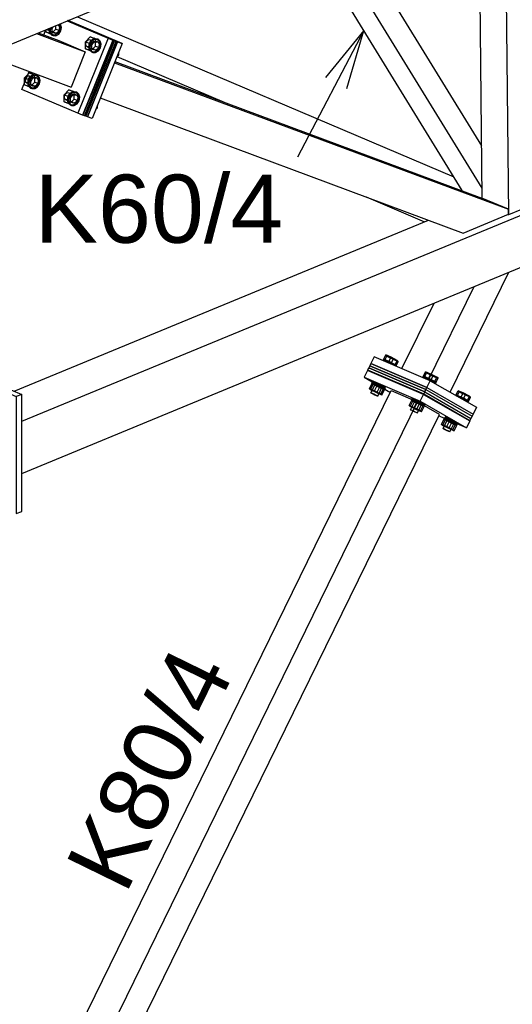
# Model space of a CAD drawing. Header units: millimetres. Extents: x 30 to 208467, y 44 to 15445.
# Tile 40 of 61: x 129487 to 130522, y 6428 to 8498. Entities that reach past the tile are written whole.
import ezdxf

# ---------------------------------------------------------------- set-up
doc = ezdxf.new("R2010")
doc.units = ezdxf.units.MM
doc.styles.add('Arial', font='ARIAL.TTF', dxfattribs={"height": 0.2})

# ---------------------------------------------------------------- blocks, each defined once
blk = doc.blocks.new('Bolt-22532 - 21771')
at = {"color": 7}
for p, q in [((130250.6, 7781.1), (130251.7, 7783.5)), ((130252.4, 7783.7), (130251.7, 7783.5)), ((130251.7, 7783.5), (130254.6, 7781.6)), ((130251.9, 7783.9), (130256.3, 7792.9)), ((130262.7, 7779.3), (130251.9, 7783.9)), ((130254.2, 7781.8), (130251.9, 7783.9)), ((130256.5, 7782.1), (130252.4, 7783.7)), ((130254.2, 7781.8), (130258.6, 7790.7)), ((130267.1, 7788.3), (130256.3, 7792.9)), ((130256.3, 7792.9), (130258.6, 7790.7)), ((130258.6, 7790.7), (130271.7, 7784)), ((130262.7, 7779.3), (130267.1, 7788.3)), ((130280.2, 7781.5), (130267.1, 7788.3)), ((130267.3, 7775), (130271.7, 7784)), ((130271.7, 7784), (130282.5, 7779.4)), ((130267.3, 7775), (130254.2, 7781.8)), ((130254.6, 7781.6), (130260.3, 7778.5)), ((130262.8, 7779.2), (130256.5, 7782.1)), ((130256.9, 7778.5), (130257.9, 7780.5)), ((130258.3, 7780.6), (130257.9, 7780.5)), ((130257.9, 7780.5), (130259.5, 7779.5)), ((130260.4, 7779.8), (130258.3, 7780.6)), ((130259.5, 7779.5), (130262.5, 7777.9)), ((130260.3, 7778.5), (130267.2, 7775.1)), ((130263.8, 7778.3), (130260.4, 7779.8)), ((130262.5, 7777.9), (130266.2, 7776)), ((130275.8, 7772.5), (130262.7, 7779.3)), ((130269.8, 7775.8), (130262.8, 7779.2)), ((130267.5, 7776.4), (130263.8, 7778.3)), ((130266.2, 7776), (130269.6, 7774.5)), ((130267.2, 7775.1), (130273.6, 7772.2)), ((130278.1, 7770.4), (130267.3, 7775)), ((130270.6, 7774.8), (130267.5, 7776.4)), ((130269.6, 7774.5), (130271.7, 7773.7)), ((130275.4, 7772.7), (130269.8, 7775.8)), ((130272.1, 7773.8), (130270.6, 7774.8)), ((130271.4, 7772.3), (130272.1, 7773.8)), ((130271.7, 7773.7), (130272.1, 7773.8)), ((130273.6, 7772.2), (130277.6, 7770.6)), ((130278.3, 7770.8), (130275.4, 7772.7)), ((130275.8, 7772.5), (130280.2, 7781.5)), ((130275.8, 7772.5), (130278.1, 7770.4)), ((130277.6, 7770.6), (130278.3, 7770.8)), ((130277.7, 7769.6), (130278.3, 7770.8)), ((130278.1, 7770.4), (130282.5, 7779.4)), ((130282.5, 7779.4), (130280.2, 7781.5)), ((130333.9, 7745.7), (130335.1, 7748)), ((130335.8, 7748.2), (130335.1, 7748)), ((130335.1, 7748), (130337.9, 7746.1)), ((130335.3, 7748.4), (130339.6, 7757.4)), ((130346.1, 7743.8), (130335.3, 7748.4)), ((130337.5, 7746.3), (130335.3, 7748.4)), ((130339.8, 7746.6), (130335.8, 7748.2)), ((130337.5, 7746.3), (130341.9, 7755.2)), ((130350.6, 7739.5), (130337.5, 7746.3)), ((130337.9, 7746.1), (130343.6, 7743)), ((130350.5, 7752.8), (130339.6, 7757.4)), ((130339.6, 7757.4), (130341.9, 7755.2)), ((130346.2, 7743.7), (130339.8, 7746.6)), ((130340.3, 7743), (130341.3, 7745)), ((130341.6, 7745.1), (130341.3, 7745)), ((130341.3, 7745), (130342.8, 7744)), ((130343.8, 7744.3), (130341.6, 7745.1)), ((130341.9, 7755.2), (130355, 7748.5)), ((130342.8, 7744), (130345.8, 7742.4)), ((130343.6, 7743), (130350.6, 7739.6)), ((130347.2, 7742.8), (130343.8, 7744.3)), ((130345.8, 7742.4), (130349.5, 7740.6)), ((130346.1, 7743.8), (130350.5, 7752.8)), ((130359.2, 7737.1), (130346.1, 7743.8)), ((130353.1, 7740.3), (130346.2, 7743.7)), ((130350.9, 7740.9), (130347.2, 7742.8)), ((130363.6, 7746), (130350.5, 7752.8)), ((130350.6, 7739.5), (130355, 7748.5)), ((130355, 7748.5), (130365.9, 7743.9)), ((130359.2, 7737.1), (130363.6, 7746)), ((130361.5, 7734.9), (130365.9, 7743.9)), ((130365.9, 7743.9), (130363.6, 7746)), ((130221.6, 7722.1), (130227.3, 7733.7)), ((130232.4, 7717.4), (130221.6, 7722.1)), ((130223.9, 7719.9), (130221.6, 7722.1)), ((130223.9, 7719.9), (130229.6, 7731.6)), ((130225, 7713.3), (130235.1, 7733.9)), ((130227.1, 7733.3), (130228.9, 7736.8)), ((130227.1, 7733.3), (130227.8, 7733.5)), ((130230, 7731.4), (130227.1, 7733.3)), ((130238.2, 7729.1), (130227.3, 7733.7)), ((130227.3, 7733.7), (130229.6, 7731.6)), ((130227.8, 7733.5), (130231.9, 7731.9)), ((130229.6, 7737), (130228.9, 7736.8)), ((130228.9, 7736.8), (130231.8, 7735)), ((130233.6, 7735.5), (130229.6, 7737)), ((130229.6, 7731.6), (130242.7, 7724.8)), ((130235.7, 7728.3), (130230, 7731.4)), ((130231.8, 7735), (130237.4, 7731.9)), ((130231.9, 7731.9), (130238.2, 7729)), ((130232.4, 7717.4), (130238.2, 7729.1)), ((130240, 7732.6), (130233.6, 7735.5)), ((130233.7, 7734.6), (130233.9, 7734.7)), ((130234.2, 7734.2), (130233.7, 7734.6)), ((130233.9, 7734.7), (130235, 7734.4)), ((130235.6, 7733.3), (130234.2, 7734.2)), ((130235, 7734.4), (130236.8, 7733.7)), ((130237.6, 7732.2), (130235.6, 7733.3)), ((130242.6, 7724.9), (130235.7, 7728.3)), ((130236.8, 7733.7), (130239.1, 7732.6)), ((130237, 7713.1), (130242.7, 7724.8)), ((130237.4, 7731.9), (130244.4, 7728.5)), ((130240, 7731), (130237.6, 7732.2)), ((130251.3, 7722.3), (130238.2, 7729.1)), ((130238.2, 7729), (130245.2, 7725.6)), ((130239.1, 7732.6), (130241.7, 7731.4)), ((130239.2, 7706.5), (130249.3, 7727.2)), ((130246.9, 7729.2), (130240, 7732.6)), ((130242.7, 7729.6), (130240, 7731)), ((130241.7, 7731.4), (130244.3, 7730.1)), ((130249, 7722), (130242.6, 7724.9)), ((130245.3, 7728.4), (130242.7, 7729.6)), ((130242.7, 7724.8), (130253.5, 7720.2)), ((130244.3, 7730.1), (130246.8, 7728.8)), ((130244.4, 7728.5), (130250.7, 7725.6)), ((130245.2, 7725.6), (130250.9, 7722.5)), ((130247.6, 7727.4), (130245.3, 7728.4)), ((130245.6, 7710.7), (130251.3, 7722.3)), ((130246.8, 7728.8), (130248.8, 7727.7)), ((130252.6, 7726.1), (130246.9, 7729.2)), ((130249.4, 7726.7), (130247.6, 7727.4)), ((130248.8, 7727.7), (130250.1, 7726.9)), ((130253, 7720.4), (130249, 7722)), ((130250.4, 7726.3), (130249.4, 7726.7)), ((130250.1, 7726.9), (130250.7, 7726.4)), ((130250.7, 7726.4), (130250.4, 7726.3)), ((130250.7, 7725.6), (130254.8, 7724)), ((130250.9, 7722.5), (130253.7, 7720.6)), ((130253.5, 7720.2), (130251.3, 7722.3)), ((130255.5, 7724.2), (130252.6, 7726.1)), ((130253.7, 7720.6), (130253, 7720.4)), ((130253.7, 7720.6), (130255.5, 7724.2)), ((130254.8, 7724), (130255.5, 7724.2)), ((130349.5, 7740.6), (130352.9, 7739)), ((130350.6, 7739.6), (130356.9, 7736.7)), ((130361.5, 7734.9), (130350.6, 7739.5)), ((130353.9, 7739.3), (130350.9, 7740.9)), ((130352.9, 7739), (130355.1, 7738.2)), ((130358.8, 7737.2), (130353.1, 7740.3)), ((130355.5, 7738.3), (130353.9, 7739.3)), ((130354.4, 7736.2), (130355.5, 7738.3)), ((130355.1, 7738.2), (130355.5, 7738.3)), ((130356.9, 7736.7), (130361, 7735.2)), ((130361.7, 7735.4), (130358.8, 7737.2)), ((130359.2, 7737.1), (130361.5, 7734.9)), ((130360.4, 7732.8), (130361.7, 7735.4)), ((130361, 7735.2), (130361.7, 7735.4)), ((130237, 7713.1), (130223.9, 7719.9)), ((130225, 7713.3), (130225.4, 7713.4)), ((130226.5, 7712.3), (130225, 7713.3)), ((130225.4, 7713.4), (130227.5, 7712.6)), ((130229.6, 7710.6), (130226.5, 7712.3)), ((130227.5, 7712.6), (130230.9, 7711)), ((130233.3, 7708.8), (130229.6, 7710.6)), ((130230.9, 7711), (130234.6, 7709.2)), ((130245.6, 7710.7), (130232.4, 7717.4)), ((130236.7, 7707.3), (130233.3, 7708.8)), ((130234.6, 7709.2), (130237.7, 7707.5)), ((130238.8, 7706.4), (130236.7, 7707.3)), ((130247.8, 7708.5), (130237, 7713.1)), ((130237.7, 7707.5), (130239.2, 7706.5)), ((130239.2, 7706.5), (130238.8, 7706.4)), ((130245.6, 7710.7), (130247.8, 7708.5)), ((130247.8, 7708.5), (130253.5, 7720.2)), ((130310.5, 7697.8), (130312.2, 7701.4)), ((130312.9, 7701.6), (130312.2, 7701.4)), ((130312.2, 7701.4), (130315.1, 7699.5)), ((130317, 7700), (130312.9, 7701.6)), ((130323.4, 7697.1), (130317, 7700)), ((130403.3, 7708), (130403.5, 7708.4)), ((130404.1, 7708.6), (130403.5, 7708.4)), ((130403.5, 7708.4), (130406.3, 7706.5)), ((130403.7, 7708.8), (130408, 7717.8)), ((130414.5, 7704.2), (130403.7, 7708.8)), ((130405.9, 7706.7), (130403.7, 7708.8)), ((130408.2, 7707), (130404.1, 7708.6)), ((130405.9, 7706.7), (130410.3, 7715.7)), ((130419, 7699.9), (130405.9, 7706.7)), ((130406.3, 7706.5), (130412, 7703.5)), ((130418.9, 7713.2), (130408, 7717.8)), ((130408, 7717.8), (130410.3, 7715.7)), ((130414.6, 7704.2), (130408.2, 7707)), ((130409.2, 7704.5), (130409.7, 7705.5)), ((130410, 7705.6), (130409.7, 7705.5)), ((130409.7, 7705.5), (130411.2, 7704.4)), ((130412.2, 7704.7), (130410, 7705.6)), ((130410.3, 7715.7), (130423.4, 7708.9)), ((130411.2, 7704.4), (130414.2, 7702.8)), ((130412, 7703.5), (130419, 7700)), ((130415.6, 7703.2), (130412.2, 7704.7)), ((130414.2, 7702.8), (130417.9, 7701)), ((130414.5, 7704.2), (130418.9, 7713.2)), ((130427.6, 7697.5), (130414.5, 7704.2)), ((130421.5, 7700.7), (130414.6, 7704.2)), ((130419.3, 7701.4), (130415.6, 7703.2)), ((130417.9, 7701), (130421.3, 7699.4)), ((130432, 7706.4), (130418.9, 7713.2)), ((130419, 7699.9), (130423.4, 7708.9)), ((130419, 7700), (130425.3, 7697.1)), ((130429.9, 7695.3), (130419, 7699.9)), ((130422.3, 7699.7), (130419.3, 7701.4)), ((130427.2, 7697.6), (130421.5, 7700.7)), ((130423.9, 7698.7), (130422.3, 7699.7)), ((130423.4, 7708.9), (130434.3, 7704.3)), ((130427.6, 7697.5), (130432, 7706.4)), ((130429.9, 7695.3), (130434.3, 7704.3)), ((130434.3, 7704.3), (130432, 7706.4)), ((130305, 7686.6), (130310.7, 7698.2)), ((130315.8, 7682), (130305, 7686.6)), ((130307.3, 7684.4), (130305, 7686.6)), ((130307.3, 7684.4), (130313, 7696.1)), ((130320.4, 7677.7), (130307.3, 7684.4)), ((130308.4, 7677.8), (130318.5, 7698.4)), ((130310.5, 7697.8), (130311.2, 7698)), ((130313.4, 7695.9), (130310.5, 7697.8)), ((130321.5, 7693.6), (130310.7, 7698.2)), ((130310.7, 7698.2), (130313, 7696.1)), ((130311.2, 7698), (130315.2, 7696.4)), ((130313, 7696.1), (130326.1, 7689.3)), ((130319, 7692.8), (130313.4, 7695.9)), ((130315.1, 7699.5), (130320.8, 7696.4)), ((130315.2, 7696.4), (130321.6, 7693.5)), ((130315.8, 7682), (130321.5, 7693.6)), ((130328.9, 7675.2), (130315.8, 7682)), ((130317.6, 7698.7), (130317, 7699.2)), ((130317, 7699.2), (130317.3, 7699.2)), ((130317.3, 7699.2), (130318.4, 7698.9)), ((130318.9, 7697.9), (130317.6, 7698.7)), ((130318.4, 7698.9), (130320.1, 7698.2)), ((130320.9, 7696.8), (130318.9, 7697.9)), ((130326, 7689.4), (130319, 7692.8)), ((130320.1, 7698.2), (130322.4, 7697.2)), ((130320.4, 7677.7), (130326.1, 7689.3)), ((130320.8, 7696.4), (130327.7, 7693)), ((130323.4, 7695.5), (130320.9, 7696.8)), ((130334.6, 7686.9), (130321.5, 7693.6)), ((130321.6, 7693.5), (130328.5, 7690.1)), ((130322.4, 7697.2), (130325, 7695.9)), ((130322.5, 7671.1), (130332.6, 7691.7)), ((130330.3, 7693.7), (130323.4, 7697.1)), ((130326, 7694.2), (130323.4, 7695.5)), ((130325, 7695.9), (130327.7, 7694.6)), ((130328.7, 7692.9), (130326, 7694.2)), ((130332.3, 7686.5), (130326, 7689.4)), ((130326.1, 7689.3), (130336.9, 7684.7)), ((130327.7, 7694.6), (130330.2, 7693.3)), ((130327.7, 7693), (130334.1, 7690.1)), ((130328.5, 7690.1), (130334.2, 7687)), ((130331, 7691.9), (130328.7, 7692.9)), ((130328.9, 7675.2), (130334.6, 7686.9)), ((130330.2, 7693.3), (130332.1, 7692.2)), ((130336, 7690.6), (130330.3, 7693.7)), ((130332.7, 7691.2), (130331, 7691.9)), ((130331.2, 7673.1), (130336.9, 7684.7)), ((130332.1, 7692.2), (130333.5, 7691.4)), ((130336.4, 7685), (130332.3, 7686.5)), ((130333.8, 7690.9), (130332.7, 7691.2)), ((130333.5, 7691.4), (130334.1, 7690.9)), ((130334.1, 7690.9), (130333.8, 7690.9)), ((130334.1, 7690.1), (130338.2, 7688.5)), ((130334.2, 7687), (130337.1, 7685.1)), ((130336.9, 7684.7), (130334.6, 7686.9)), ((130338.8, 7688.7), (130336, 7690.6)), ((130337.1, 7685.1), (130336.4, 7685)), ((130337.1, 7685.1), (130338.8, 7688.7)), ((130338.2, 7688.5), (130338.8, 7688.7)), ((130421.3, 7699.4), (130423.5, 7698.6)), ((130422.8, 7696.6), (130423.9, 7698.7)), ((130423.5, 7698.6), (130423.9, 7698.7)), ((130425.3, 7697.1), (130429.4, 7695.6)), ((130430.1, 7695.8), (130427.2, 7697.6)), ((130427.6, 7697.5), (130429.9, 7695.3)), ((130428.8, 7693.2), (130430.1, 7695.8)), ((130429.4, 7695.6), (130430.1, 7695.8)), ((130308.4, 7677.8), (130308.7, 7677.9)), ((130309.9, 7676.8), (130308.4, 7677.8)), ((130308.7, 7677.9), (130310.9, 7677.1)), ((130312.9, 7675.2), (130309.9, 7676.8)), ((130310.9, 7677.1), (130314.3, 7675.5)), ((130316.6, 7673.3), (130312.9, 7675.2)), ((130314.3, 7675.5), (130318, 7673.7)), ((130320, 7671.8), (130316.6, 7673.3)), ((130318, 7673.7), (130321, 7672.1)), ((130322.2, 7671), (130320, 7671.8)), ((130331.2, 7673.1), (130320.4, 7677.7)), ((130321, 7672.1), (130322.5, 7671.1)), ((130322.5, 7671.1), (130322.2, 7671)), ((130328.9, 7675.2), (130331.2, 7673.1)), ((130373.4, 7647), (130379.1, 7658.6)), ((130376.8, 7638.2), (130386.9, 7658.8)), ((130378.9, 7658.2), (130380.6, 7661.8)), ((130378.9, 7658.2), (130379.6, 7658.4)), ((130389.9, 7654), (130379.1, 7658.6)), ((130379.1, 7658.6), (130381.4, 7656.5)), ((130379.6, 7658.4), (130383.6, 7656.8)), ((130381.3, 7662), (130380.6, 7661.8)), ((130380.6, 7661.8), (130383.5, 7659.9)), ((130385.4, 7660.4), (130381.3, 7662)), ((130383.5, 7659.9), (130389.2, 7656.8)), ((130391.7, 7657.5), (130385.4, 7660.4)), ((130385.4, 7659.6), (130385.7, 7659.7)), ((130386, 7659.1), (130385.4, 7659.6)), ((130385.7, 7659.7), (130386.8, 7659.3)), ((130387.3, 7658.3), (130386, 7659.1)), ((130386.8, 7659.3), (130388.5, 7658.6)), ((130389.3, 7657.2), (130387.3, 7658.3)), ((130388.5, 7658.6), (130390.8, 7657.6)), ((130384.2, 7642.4), (130373.4, 7647)), ((130375.7, 7644.8), (130373.4, 7647)), ((130375.7, 7644.8), (130381.4, 7656.5)), ((130388.8, 7638.1), (130375.7, 7644.8)), ((130376.8, 7638.2), (130377.1, 7638.3)), ((130378.3, 7637.2), (130376.8, 7638.2)), ((130377.1, 7638.3), (130379.3, 7637.5)), ((130381.8, 7656.3), (130378.9, 7658.2)), ((130381.4, 7656.5), (130394.5, 7649.7)), ((130387.4, 7653.2), (130381.8, 7656.3)), ((130383.6, 7656.8), (130390, 7653.9)), ((130384.2, 7642.4), (130389.9, 7654)), ((130397.3, 7635.6), (130384.2, 7642.4)), ((130394.4, 7649.8), (130387.4, 7653.2)), ((130388.8, 7638.1), (130394.5, 7649.7)), ((130399.6, 7633.5), (130388.8, 7638.1)), ((130389.2, 7656.8), (130396.1, 7653.4)), ((130391.8, 7655.9), (130389.3, 7657.2)), ((130403, 7647.3), (130389.9, 7654)), ((130390, 7653.9), (130396.9, 7650.5)), ((130390.8, 7657.6), (130393.4, 7656.3)), ((130390.9, 7631.5), (130401, 7652.1)), ((130398.7, 7654.1), (130391.7, 7657.5)), ((130394.4, 7654.6), (130391.8, 7655.9)), ((130393.4, 7656.3), (130396.1, 7655)), ((130397.1, 7653.4), (130394.4, 7654.6)), ((130400.7, 7646.9), (130394.4, 7649.8)), ((130394.5, 7649.7), (130405.3, 7645.1)), ((130396.1, 7655), (130398.5, 7653.8)), ((130396.1, 7653.4), (130402.5, 7650.5)), ((130396.9, 7650.5), (130402.6, 7647.4)), ((130399.4, 7652.3), (130397.1, 7653.4)), ((130397.3, 7635.6), (130403, 7647.3)), ((130398.5, 7653.8), (130400.5, 7652.7)), ((130404.4, 7651), (130398.7, 7654.1)), ((130401.1, 7651.6), (130399.4, 7652.3)), ((130399.6, 7633.5), (130405.3, 7645.1)), ((130400.5, 7652.7), (130401.9, 7651.8)), ((130404.8, 7645.4), (130400.7, 7646.9)), ((130402.2, 7651.3), (130401.1, 7651.6)), ((130401.9, 7651.8), (130402.5, 7651.4)), ((130402.5, 7651.4), (130402.2, 7651.3)), ((130402.5, 7650.5), (130406.6, 7649)), ((130402.6, 7647.4), (130405.5, 7645.6)), ((130405.3, 7645.1), (130403, 7647.3)), ((130407.2, 7649.1), (130404.4, 7651)), ((130405.5, 7645.6), (130404.8, 7645.4)), ((130405.5, 7645.6), (130407.2, 7649.1)), ((130406.6, 7649), (130407.2, 7649.1)), ((130381.3, 7635.6), (130378.3, 7637.2)), ((130379.3, 7637.5), (130382.7, 7635.9)), ((130385, 7633.7), (130381.3, 7635.6)), ((130382.7, 7635.9), (130386.4, 7634.1)), ((130388.4, 7632.2), (130385, 7633.7)), ((130386.4, 7634.1), (130389.4, 7632.5)), ((130390.6, 7631.4), (130388.4, 7632.2)), ((130389.4, 7632.5), (130390.9, 7631.5)), ((130390.9, 7631.5), (130390.6, 7631.4)), ((130397.3, 7635.6), (130399.6, 7633.5))]:
    blk.add_line(p, q, dxfattribs=at)
blk = doc.blocks.new('Part-24696 - 21771')
at = {"color": 7}
for p, q in [((129587.5, 8495.6), (129686.1, 8453.7)), ((129689.1, 8452.5), (129587.7, 8495.7)), ((129622.6, 8296), (129686.1, 8453.7)), ((129689.1, 8452.5), (129625.7, 8294.9)), ((129686.1, 8453.7), (129689.1, 8452.5)), ((129625.7, 8294.9), (129622.6, 8296))]:
    blk.add_line(p, q, dxfattribs=at)
blk = doc.blocks.new('Part-21835 - 21771')
at = {"color": 7}
for p, q in [((129042.2, 8696.7), (129050.5, 8700.2)), ((129042.2, 8694.9), (129042.2, 8696.7)), ((129042.2, 8696.7), (129288.1, 8592.1)), ((129116, 8713.6), (129272.4, 8647)), ((129358.4, 8610.4), (129394.3, 8595.2)), ((129608.1, 8504.1), (130398.9, 8167.5)), ((129691.1, 8420.5), (129916.7, 8324.5)), ((130214.9, 8125.2), (130337.5, 8073.1))]:
    blk.add_line(p, q, dxfattribs=at)
blk = doc.blocks.new('Part-21897 - 21771')
at = {"color": 7}
for p, q in [((130572.2, 8111.8), (130564.3, 8899.1)), ((130514.7, 8088), (130506.8, 8875.4)), ((130459, 8122.6), (130451.7, 8852.6)), ((130514.7, 8088), (130572.2, 8111.8)), ((130513.6, 8088.5), (130514.7, 8088))]:
    blk.add_line(p, q, dxfattribs=at)
blk = doc.blocks.new('Part-21932 - 21771')
at = {"color": 7}
for p, q in [((129861.7, 9041.6), (129756.9, 9212.2)), ((129817.9, 9186.2), (129756.9, 9212.2)), ((129908.4, 9039), (129817.9, 9186.2)), ((129964.4, 9035.8), (129891.2, 9155)), ((129985.9, 8839.5), (129912.5, 8958.9)), ((130021.8, 8854.4), (129959.2, 8956.2)), ((130065, 8872.2), (130015.3, 8953)), ((130457.9, 8232.9), (130152.9, 8729.2)), ((130416.8, 8138.4), (130073.8, 8696.5)), ((130458.8, 8143.4), (130109.7, 8711.4))]:
    blk.add_line(p, q, dxfattribs=at)
blk = doc.blocks.new('Part-22530 - 21771')
at = {"color": 7}
for p, q in [((130231.6, 7789.2), (130224.6, 7774.9)), ((130349.7, 7738.9), (130231.6, 7789.2)), ((130224.6, 7774.9), (130342.7, 7724.6)), ((130342.7, 7724.6), (130349.7, 7738.9)), ((130342.7, 7724.6), (130439.6, 7668.5)), ((130349.7, 7738.9), (130446.6, 7682.9)), ((130446.6, 7682.9), (130439.6, 7668.5))]:
    blk.add_line(p, q, dxfattribs=at)
blk = doc.blocks.new('Part-22105 - 21771')
at = {"color": 7}
for p, q in [((129491, 7653.5), (132843.9, 9038.5)), ((129491, 7544.1), (132879.7, 8943.9)), ((129475.2, 7716.9), (130345.8, 8076.5))]:
    blk.add_line(p, q, dxfattribs=at)
blk = doc.blocks.new('Part-24677 - 21771')
at = {"color": 7}
for p, q in [((130220.2, 7765.9), (130218, 7761.4)), ((130338.3, 7715.6), (130220.2, 7765.9)), ((130218, 7761.4), (130336.1, 7711.1)), ((130218, 7761.4), (130225.1, 7757.3)), ((130336.1, 7711.1), (130338.3, 7715.6)), ((130336.1, 7711.1), (130433, 7655.1)), ((130338.3, 7715.6), (130435.2, 7659.5)), ((130433, 7655.1), (130425.5, 7658.3)), ((130435.2, 7659.5), (130433, 7655.1))]:
    blk.add_line(p, q, dxfattribs=at)
blk = doc.blocks.new('Part-22116 - 21771')
at = {"color": 7}
for p, q in [((129468, 7720), (129491, 7710.2)), ((129468, 7710.6), (129479.5, 7705.7)), ((129491, 7710.2), (129479.5, 7705.7)), ((129479.5, 7705.7), (129479.5, 7459.5)), ((129491, 7464.1), (129491, 7710.2)), ((129479.5, 7459.5), (129491, 7464.1))]:
    blk.add_line(p, q, dxfattribs=at)
blk = doc.blocks.new('Part-24678 - 21771')
at = {"color": 7}
for p, q in [((130222.4, 7770.4), (130220.2, 7765.9)), ((130220.2, 7765.9), (130338.3, 7715.6)), ((130340.5, 7720.1), (130222.4, 7770.4)), ((130338.3, 7715.6), (130340.5, 7720.1)), ((130338.3, 7715.6), (130435.2, 7659.5)), ((130340.5, 7720.1), (130437.4, 7664)), ((130437.4, 7664), (130435.2, 7659.5))]:
    blk.add_line(p, q, dxfattribs=at)
blk = doc.blocks.new('Part-22393 - 21771')
at = {"color": 7}
for p, q in [((129521.8, 8468.5), (129624.5, 8430.3)), ((129525.6, 8470.1), (129568.9, 8453.9)), ((129568.9, 8453.9), (129624.5, 8430.3)), ((129624.5, 8430.3), (129594.6, 8356.1)), ((129463.9, 8404.7), (129594.6, 8356.1))]:
    blk.add_line(p, q, dxfattribs=at)
blk = doc.blocks.new('Part-22394 - 21771')
at = {"color": 7}
for p, q in [((129685.8, 8407.4), (130513.9, 8099.3)), ((129686.9, 8410), (130458.3, 8122.9)), ((129656, 8333.2), (130418.8, 8049.3)), ((130513.9, 8099.3), (130458.3, 8122.9)), ((130514, 8088.6), (130513.9, 8099.3)), ((130418.8, 8049.3), (130514, 8088.6))]:
    blk.add_line(p, q, dxfattribs=at)
blk = doc.blocks.new('Part-22406 - 21771')
at = {"color": 7}
for p, q in [((129587.9, 8495.8), (129692.2, 8451.4)), ((129702, 8447.7), (129588.5, 8496.1)), ((129628.8, 8293.7), (129692.2, 8451.4)), ((129702, 8447.7), (129638.6, 8290.1)), ((129692.2, 8451.4), (129702, 8447.7)), ((129638.6, 8290.1), (129628.8, 8293.7))]:
    blk.add_line(p, q, dxfattribs=at)
blk = doc.blocks.new('Part-22407 - 21771')
at = {"color": 7}
for p, q in [((129586.6, 8495.3), (129672.5, 8458.7)), ((129682.4, 8455), (129587.2, 8495.5)), ((129537.1, 8465.8), (129541.4, 8476.6)), ((129672.5, 8458.7), (129609.1, 8301)), ((129682.4, 8455), (129618.9, 8297.4)), ((129672.5, 8458.7), (129682.4, 8455)), ((129491, 8351.3), (129506.2, 8389)), ((129609.1, 8301), (129491, 8351.3)), ((129618.9, 8297.4), (129609.1, 8301))]:
    blk.add_line(p, q, dxfattribs=at)
blk = doc.blocks.new('Bolt-22408 - 21771')
at = {"color": 7}
for p, q in [((129564.5, 8486.2), (129565.5, 8485.8)), ((129566.4, 8486.9), (129567.9, 8485.9)), ((129571.8, 8482.4), (129570.2, 8488.5)), ((129570.8, 8474.7), (129570.5, 8488.6)), ((129572.5, 8488.2), (129571.6, 8489.1)), ((129574.3, 8481.5), (129572.5, 8488.2)), ((129541.5, 8476.6), (129541.6, 8472.1)), ((129541.6, 8472.1), (129552.4, 8467.5)), ((129541.6, 8472.1), (129549.6, 8469.1)), ((129545.3, 8476.2), (129543.8, 8477.6)), ((129548.5, 8476.1), (129545.3, 8476.2)), ((129545.3, 8476.2), (129559.5, 8471)), ((129548.2, 8476.2), (129548.8, 8479.7)), ((129550, 8469.5), (129548.2, 8476.2)), ((129551.7, 8477.9), (129548.5, 8476.1)), ((129549.3, 8479.9), (129549.6, 8469.1)), ((129549.6, 8469.1), (129560.4, 8464.5)), ((129554.4, 8465.4), (129550, 8469.5)), ((129551.7, 8480.9), (129550.7, 8475.3)), ((129550.7, 8475.3), (129552.4, 8468.6)), ((129553.9, 8481.3), (129551.7, 8477.9)), ((129562.8, 8477.7), (129552.4, 8467.5)), ((129552.4, 8468.6), (129556.9, 8464.5)), ((129552.4, 8467.5), (129560.4, 8464.5)), ((129554, 8481.8), (129553.9, 8481.3)), ((129555.1, 8478.3), (129555.9, 8481.2)), ((129555.1, 8475.5), (129555.1, 8478.3)), ((129555.7, 8472.9), (129555.1, 8475.5)), ((129557.1, 8470.9), (129555.7, 8472.9)), ((129555.9, 8481.2), (129556.9, 8483)), ((129558.9, 8469.6), (129557.1, 8470.9)), ((129561.1, 8469.1), (129558.9, 8469.6)), ((129560.4, 8464.5), (129570.8, 8474.7)), ((129566.2, 8468.5), (129560.4, 8465)), ((129563.5, 8469.6), (129561.1, 8469.1)), ((129562.8, 8477.7), (129562.7, 8485.4)), ((129562.8, 8477.7), (129570.8, 8474.7)), ((129562.8, 8464.1), (129568.7, 8467.6)), ((129565.7, 8470.9), (129563.5, 8469.6)), ((129567.7, 8473), (129565.7, 8470.9)), ((129570.4, 8474.9), (129566.2, 8468.5)), ((129569.1, 8475.6), (129567.7, 8473)), ((129567.9, 8485.9), (129569.2, 8483.9)), ((129568.7, 8467.6), (129572.9, 8474)), ((129569.8, 8478.4), (129569.1, 8475.6)), ((129569.2, 8483.9), (129569.9, 8481.3)), ((129569.9, 8481.3), (129569.8, 8478.4)), ((129571.8, 8482.4), (129570.4, 8474.9)), ((129572.9, 8474), (129574.3, 8481.5)), ((129560.4, 8465), (129554.4, 8465.4)), ((129554.4, 8465.4), (129556.9, 8464.5)), ((129556.9, 8464.5), (129562.8, 8464.1)), ((129624.6, 8451.4), (129635, 8461.6)), ((129624.9, 8436.6), (129624.6, 8451.4)), ((129624.6, 8451.4), (129632.5, 8448.4)), ((129625.4, 8446.5), (129626.1, 8450.5)), ((129626.3, 8442.9), (129625.4, 8446.5)), ((129626.1, 8450.5), (129628.4, 8453.9)), ((129628.4, 8453.9), (129631.5, 8455.8)), ((129631.5, 8455.8), (129634.7, 8455.6)), ((129631.6, 8440.7), (129633, 8448.3)), ((129643, 8458.7), (129632.5, 8448.4)), ((129632.5, 8448.4), (129632.9, 8433.6)), ((129633, 8448.3), (129637.1, 8454.6)), ((129635.4, 8447.3), (129634, 8439.8)), ((129634.7, 8455.6), (129637.1, 8453.4)), ((129634.7, 8455.6), (129648.8, 8450.3)), ((129645.8, 8457), (129635, 8461.6)), ((129635, 8461.6), (129643, 8458.7)), ((129637.2, 8445.8), (129635, 8442.4)), ((129639.6, 8453.7), (129635.4, 8447.3)), ((129637.1, 8454.6), (129643, 8458.1)), ((129637.1, 8453.4), (129638, 8449.8)), ((129638, 8449.8), (129637.2, 8445.8)), ((129638.5, 8442.9), (129639.2, 8445.7)), ((129639.2, 8445.7), (129640.7, 8448.3)), ((129645.5, 8457.2), (129639.6, 8453.7)), ((129640.7, 8448.3), (129642.6, 8450.4)), ((129642.6, 8450.4), (129644.8, 8451.7)), ((129653.8, 8454), (129643, 8458.7)), ((129643, 8458.1), (129649, 8457.7)), ((129644.8, 8451.7), (129647.2, 8452.2)), ((129651.4, 8456.8), (129645.5, 8457.2)), ((129646.2, 8442.2), (129645.8, 8457)), ((129645.8, 8457), (129653.8, 8454)), ((129647.2, 8452.2), (129649.4, 8451.7)), ((129649, 8457.7), (129653.4, 8453.7)), ((129649, 8457.7), (129651.4, 8456.8)), ((129649.4, 8451.7), (129651.2, 8450.4)), ((129651.2, 8450.4), (129652.6, 8448.4)), ((129655.9, 8452.7), (129651.4, 8456.8)), ((129652.6, 8448.4), (129653.3, 8445.8)), ((129653.3, 8445.8), (129653.2, 8443)), ((129653.4, 8453.7), (129655.2, 8446.9)), ((129654.2, 8439.2), (129653.8, 8454)), ((129655.2, 8446.9), (129653.8, 8439.4)), ((129657.7, 8446), (129655.9, 8452.7)), ((129656.3, 8438.5), (129657.7, 8446)), ((129635.8, 8432), (129624.9, 8436.6)), ((129624.9, 8436.6), (129632.9, 8433.6)), ((129628.7, 8440.8), (129626.3, 8442.9)), ((129631.9, 8440.6), (129628.7, 8440.8)), ((129628.7, 8440.8), (129642.8, 8435.5)), ((129633.3, 8434), (129631.6, 8440.7)), ((129635, 8442.4), (129631.9, 8440.6)), ((129632.9, 8433.6), (129643.7, 8429)), ((129637.8, 8429.9), (129633.3, 8434)), ((129634, 8439.8), (129635.8, 8433.1)), ((129646.2, 8442.2), (129635.8, 8432)), ((129635.8, 8433.1), (129640.2, 8429)), ((129635.8, 8432), (129643.7, 8429)), ((129643.7, 8429.6), (129637.8, 8429.9)), ((129637.8, 8429.9), (129640.2, 8429)), ((129638.4, 8440), (129638.5, 8442.9)), ((129639.1, 8437.4), (129638.4, 8440)), ((129640.4, 8435.4), (129639.1, 8437.4)), ((129640.2, 8429), (129646.2, 8428.6)), ((129642.3, 8434.1), (129640.4, 8435.4)), ((129644.5, 8433.7), (129642.3, 8434.1)), ((129643.7, 8429), (129654.2, 8439.2)), ((129649.6, 8433), (129643.7, 8429.6)), ((129646.8, 8434.1), (129644.5, 8433.7)), ((129646.2, 8442.2), (129654.2, 8439.2)), ((129646.2, 8428.6), (129652.1, 8432.1)), ((129649.1, 8435.5), (129646.8, 8434.1)), ((129651, 8437.5), (129649.1, 8435.5)), ((129653.8, 8439.4), (129649.6, 8433)), ((129652.4, 8440.1), (129651, 8437.5)), ((129652.1, 8432.1), (129656.3, 8438.5)), ((129653.2, 8443), (129652.4, 8440.1)), ((129691.1, 8420.5), (129694.8, 8424.1)), ((129692.8, 8424.8), (129694.8, 8424.1)), ((129694.8, 8424.1), (129694.7, 8429.4)), ((129496.4, 8375.6), (129506.9, 8385.8)), ((129514.9, 8382.8), (129504.4, 8372.6)), ((129517.7, 8381.2), (129506.9, 8385.8)), ((129506.9, 8385.8), (129514.9, 8382.8)), ((129525.7, 8378.2), (129514.9, 8382.8)), ((129496.8, 8360.8), (129496.4, 8375.6)), ((129496.4, 8375.6), (129504.4, 8372.6)), ((129497.2, 8370.7), (129498, 8374.7)), ((129498.2, 8367.1), (129497.2, 8370.7)), ((129498, 8374.7), (129500.2, 8378.1)), ((129500.6, 8364.9), (129498.2, 8367.1)), ((129500.2, 8378.1), (129503.4, 8380)), ((129503.7, 8364.8), (129500.6, 8364.9)), ((129500.6, 8364.9), (129514.7, 8359.7)), ((129503.4, 8380), (129506.5, 8379.8)), ((129503.4, 8364.9), (129504.8, 8372.5)), ((129505.2, 8358.2), (129503.4, 8364.9)), ((129506.9, 8366.6), (129503.7, 8364.8)), ((129504.4, 8372.6), (129504.8, 8357.8)), ((129504.8, 8372.5), (129509, 8378.8)), ((129507.3, 8371.5), (129505.9, 8364)), ((129505.9, 8364), (129507.6, 8357.3)), ((129506.5, 8379.8), (129508.9, 8377.6)), ((129506.5, 8379.8), (129520.7, 8374.5)), ((129509.1, 8370), (129506.9, 8366.6)), ((129511.5, 8377.9), (129507.3, 8371.5)), ((129518.1, 8366.4), (129507.6, 8356.2)), ((129508.9, 8377.6), (129509.9, 8374)), ((129509, 8378.8), (129514.9, 8382.3)), ((129509.9, 8374), (129509.1, 8370)), ((129510.3, 8367), (129511.1, 8369.9)), ((129510.3, 8364.2), (129510.3, 8367)), ((129510.9, 8361.6), (129510.3, 8364.2)), ((129511.1, 8369.9), (129512.5, 8372.5)), ((129517.3, 8381.4), (129511.5, 8377.9)), ((129512.5, 8372.5), (129514.4, 8374.6)), ((129514.4, 8374.6), (129516.7, 8375.9)), ((129514.9, 8382.3), (129520.8, 8381.9)), ((129515.6, 8353.2), (129526.1, 8363.4)), ((129516.7, 8375.9), (129519, 8376.3)), ((129523.3, 8381), (129517.3, 8381.4)), ((129518.1, 8366.4), (129517.7, 8381.2)), ((129517.7, 8381.2), (129525.7, 8378.2)), ((129518.1, 8366.4), (129526.1, 8363.4)), ((129519, 8376.3), (129521.2, 8375.9)), ((129520.8, 8381.9), (129525.3, 8377.8)), ((129520.8, 8381.9), (129523.3, 8381)), ((129521.2, 8375.9), (129523.1, 8374.6)), ((129525.6, 8363.6), (129521.5, 8357.2)), ((129524.3, 8364.3), (129522.9, 8361.7)), ((129523.1, 8374.6), (129524.4, 8372.6)), ((129527.7, 8376.9), (129523.3, 8381)), ((129523.9, 8356.3), (129528.1, 8362.7)), ((129525.1, 8367.2), (129524.3, 8364.3)), ((129524.4, 8372.6), (129525.1, 8370)), ((129525.1, 8370), (129525.1, 8367.2)), ((129525.3, 8377.8), (129527.1, 8371.1)), ((129527.1, 8371.1), (129525.6, 8363.6)), ((129526.1, 8363.4), (129525.7, 8378.2)), ((129529.5, 8370.2), (129527.7, 8376.9)), ((129528.1, 8362.7), (129529.5, 8370.2)), ((129507.6, 8356.2), (129496.8, 8360.8)), ((129496.8, 8360.8), (129504.8, 8357.8)), ((129504.8, 8357.8), (129515.6, 8353.2)), ((129509.6, 8354.1), (129505.2, 8358.2)), ((129507.6, 8357.3), (129512.1, 8353.2)), ((129507.6, 8356.2), (129515.6, 8353.2)), ((129515.6, 8353.7), (129509.6, 8354.1)), ((129509.6, 8354.1), (129512.1, 8353.2)), ((129512.3, 8359.6), (129510.9, 8361.6)), ((129512.1, 8353.2), (129518.1, 8352.8)), ((129514.1, 8358.3), (129512.3, 8359.6)), ((129516.4, 8357.9), (129514.1, 8358.3)), ((129521.5, 8357.2), (129515.6, 8353.7)), ((129518.7, 8358.3), (129516.4, 8357.9)), ((129518.1, 8352.8), (129523.9, 8356.3)), ((129520.9, 8359.6), (129518.7, 8358.3)), ((129522.9, 8361.7), (129520.9, 8359.6)), ((129579.8, 8340.1), (129590.2, 8350.3)), ((129581.3, 8339.2), (129583.6, 8342.6)), ((129583.6, 8342.6), (129586.7, 8344.5)), ((129586.7, 8344.5), (129589.9, 8344.3)), ((129598.2, 8347.4), (129587.8, 8337.1)), ((129588.2, 8337), (129592.4, 8343.3)), ((129589.9, 8344.3), (129592.3, 8342.1)), ((129589.9, 8344.3), (129604, 8339)), ((129601, 8345.7), (129590.2, 8350.3)), ((129590.2, 8350.3), (129598.2, 8347.4)), ((129594.8, 8342.4), (129590.6, 8336.1)), ((129592.3, 8342.1), (129593.2, 8338.5)), ((129592.4, 8343.3), (129598.2, 8346.8)), ((129600.7, 8345.9), (129594.8, 8342.4)), ((129609, 8342.7), (129598.2, 8347.4)), ((129598.2, 8346.8), (129604.2, 8346.4)), ((129606.6, 8345.5), (129600.7, 8345.9)), ((129601.4, 8330.9), (129601, 8345.7)), ((129601, 8345.7), (129609, 8342.7)), ((129604.2, 8346.4), (129608.6, 8342.4)), ((129604.2, 8346.4), (129606.6, 8345.5)), ((129611.1, 8341.4), (129606.6, 8345.5)), ((129608.6, 8342.4), (129610.4, 8335.6)), ((129609.4, 8327.9), (129609, 8342.7)), ((129612.9, 8334.7), (129611.1, 8341.4)), ((129580.1, 8325.3), (129579.8, 8340.1)), ((129579.8, 8340.1), (129587.8, 8337.1)), ((129591, 8320.7), (129580.1, 8325.3)), ((129580.1, 8325.3), (129588.1, 8322.3)), ((129580.6, 8335.2), (129581.3, 8339.2)), ((129581.5, 8331.6), (129580.6, 8335.2)), ((129583.9, 8329.5), (129581.5, 8331.6)), ((129587.1, 8329.3), (129583.9, 8329.5)), ((129583.9, 8329.5), (129598.1, 8324.2)), ((129586.8, 8329.4), (129588.2, 8337)), ((129588.5, 8322.7), (129586.8, 8329.4)), ((129590.2, 8331.1), (129587.1, 8329.3)), ((129587.8, 8337.1), (129588.1, 8322.3)), ((129588.1, 8322.3), (129599, 8317.7)), ((129593, 8318.6), (129588.5, 8322.7)), ((129590.6, 8336.1), (129589.2, 8328.5)), ((129589.2, 8328.5), (129591, 8321.8)), ((129592.5, 8334.5), (129590.2, 8331.1)), ((129601.4, 8330.9), (129591, 8320.7)), ((129591, 8321.8), (129595.4, 8317.7)), ((129591, 8320.7), (129599, 8317.7)), ((129593.2, 8338.5), (129592.5, 8334.5)), ((129593.6, 8328.7), (129593.7, 8331.6)), ((129594.3, 8326.1), (129593.6, 8328.7)), ((129593.7, 8331.6), (129594.4, 8334.4)), ((129595.6, 8324.1), (129594.3, 8326.1)), ((129594.4, 8334.4), (129595.9, 8337)), ((129597.5, 8322.8), (129595.6, 8324.1)), ((129595.9, 8337), (129597.8, 8339.1)), ((129599.7, 8322.4), (129597.5, 8322.8)), ((129597.8, 8339.1), (129600, 8340.4)), ((129599, 8317.7), (129609.4, 8327.9)), ((129604.8, 8321.7), (129599, 8318.3)), ((129602.1, 8322.8), (129599.7, 8322.4)), ((129600, 8340.4), (129602.4, 8340.9)), ((129601.4, 8330.9), (129609.4, 8327.9)), ((129601.4, 8317.4), (129607.3, 8320.8)), ((129604.3, 8324.2), (129602.1, 8322.8)), ((129602.4, 8340.9), (129604.6, 8340.4)), ((129606.2, 8326.2), (129604.3, 8324.2)), ((129604.6, 8340.4), (129606.5, 8339.1)), ((129609, 8328.1), (129604.8, 8321.7)), ((129607.6, 8328.8), (129606.2, 8326.2)), ((129606.5, 8339.1), (129607.8, 8337.1)), ((129607.3, 8320.8), (129611.5, 8327.2)), ((129608.4, 8331.7), (129607.6, 8328.8)), ((129607.8, 8337.1), (129608.5, 8334.5)), ((129608.5, 8334.5), (129608.4, 8331.7)), ((129610.4, 8335.6), (129609, 8328.1)), ((129611.5, 8327.2), (129612.9, 8334.7)), ((129599, 8318.3), (129593, 8318.6)), ((129593, 8318.6), (129595.4, 8317.7)), ((129595.4, 8317.7), (129601.4, 8317.4)), ((129646.3, 8309.2), (129650, 8312.8)), ((129648.1, 8313.5), (129650, 8312.8)), ((129650, 8312.8), (129649.9, 8318.1))]:
    blk.add_line(p, q, dxfattribs=at)
blk = doc.blocks.new('Part-24695 - 21771')
at = {"color": 7}
for p, q in [((129587.3, 8495.6), (129683, 8454.8)), ((129686.1, 8453.7), (129587.5, 8495.6)), ((129683, 8454.8), (129619.5, 8297.1)), ((129686.1, 8453.7), (129622.6, 8296)), ((129683, 8454.8), (129686.1, 8453.7)), ((129619.5, 8297.1), (129618.9, 8297.4)), ((129622.6, 8296), (129619.5, 8297.1))]:
    blk.add_line(p, q, dxfattribs=at)
blk = doc.blocks.new('Part-22522 - 21771')
at = {"color": 7}
for p, q in [((129468, 6084.7), (130267.5, 7718)), ((130267.5, 7718), (130323.1, 7694.4)), ((129518.4, 6050.5), (130323.1, 7694.4)), ((130368.7, 7668), (130323.1, 7694.4)), ((129564.2, 6024.6), (130368.7, 7668))]:
    blk.add_line(p, q, dxfattribs=at)
blk = doc.blocks.new('Part-22524 - 21771')
at = {"color": 7}
for p, q in [((130391.5, 7714.7), (130515.1, 7967.1)), ((130345.7, 7740.6), (130441.7, 7936.8)), ((130290.1, 7764.3), (130357.6, 7902.1))]:
    blk.add_line(p, q, dxfattribs=at)
blk = doc.blocks.new('Part-22531 - 21771')
at = {"color": 7}
for p, q in [((130217.6, 7760.5), (130210.6, 7746.2)), ((130210.6, 7746.2), (130328.7, 7695.9)), ((130210.6, 7746.2), (130265.7, 7714.3)), ((130335.7, 7710.2), (130217.6, 7760.5)), ((130328.7, 7695.9), (130335.7, 7710.2)), ((130335.7, 7710.2), (130432.6, 7654.2)), ((130328.7, 7695.9), (130425.6, 7639.8)), ((130425.6, 7639.8), (130367.1, 7664.7)), ((130432.6, 7654.2), (130425.6, 7639.8))]:
    blk.add_line(p, q, dxfattribs=at)
blk = doc.blocks.new('Part-24704 - 21771')
at = {"color": 7}
for p, q in [((129587.7, 8495.7), (129689.1, 8452.5)), ((129692.2, 8451.4), (129587.9, 8495.8)), ((129625.7, 8294.9), (129689.1, 8452.5)), ((129692.2, 8451.4), (129628.8, 8293.7)), ((129689.1, 8452.5), (129692.2, 8451.4)), ((129628.8, 8293.7), (129625.7, 8294.9))]:
    blk.add_line(p, q, dxfattribs=at)
blk = doc.blocks.new('Part-24705 - 21771')
at = {"color": 7}
for p, q in [((130224.6, 7774.9), (130222.4, 7770.4)), ((130222.4, 7770.4), (130340.5, 7720.1)), ((130342.7, 7724.6), (130224.6, 7774.9)), ((130340.5, 7720.1), (130342.7, 7724.6)), ((130342.7, 7724.6), (130439.6, 7668.5)), ((130340.5, 7720.1), (130437.4, 7664)), ((130439.6, 7668.5), (130437.4, 7664))]:
    blk.add_line(p, q, dxfattribs=at)
blk = doc.blocks.new('Part-67150 - 21771')
at = {"color": 7}
blk.add_line((129307, 8379.8), (129639.4, 8517.1), dxfattribs=at)
blk = doc.blocks.new('Mark-25057 - 21771')
at = {"color": 136}
for p, q in [((130209.8, 8475.2), (130070.6, 8208.8)), ((130209.8, 8475.2), (130129.7, 8376)), ((130174, 8352.8), (130209.8, 8475.2))]:
    blk.add_line(p, q, dxfattribs=at)
at = {"color": 30, "style": 'Arial'}
blk.add_text('K60/4', height=143.26, dxfattribs=at).set_placement((129517.7, 8028.8))
blk = doc.blocks.new('Mark-27049 - 21771')
at = {"color": 30, "style": 'Arial'}
blk.add_text('K80/4', height=143.26, rotation=63.9192, dxfattribs=at).set_placement((129708.8, 6656.4))

msp = doc.modelspace()

# ---------------------------------------------------------------- block references
for name in ['Part-21932 - 21771', 'Part-22105 - 21771', 'Part-21897 - 21771', 'Part-21835 - 21771', 'Part-67150 - 21771', 'Part-22407 - 21771', 'Bolt-22408 - 21771', 'Part-24695 - 21771', 'Part-24696 - 21771', 'Part-24704 - 21771', 'Part-22406 - 21771', 'Part-22393 - 21771', 'Mark-25057 - 21771', 'Part-22394 - 21771', 'Part-22524 - 21771', 'Bolt-22532 - 21771', 'Part-22530 - 21771', 'Part-24677 - 21771', 'Part-24678 - 21771', 'Part-24705 - 21771', 'Part-22531 - 21771', 'Part-22116 - 21771', 'Part-22522 - 21771', 'Mark-27049 - 21771']:
    msp.add_blockref(name, (0, 0))

doc.saveas('drawing.dxf')
